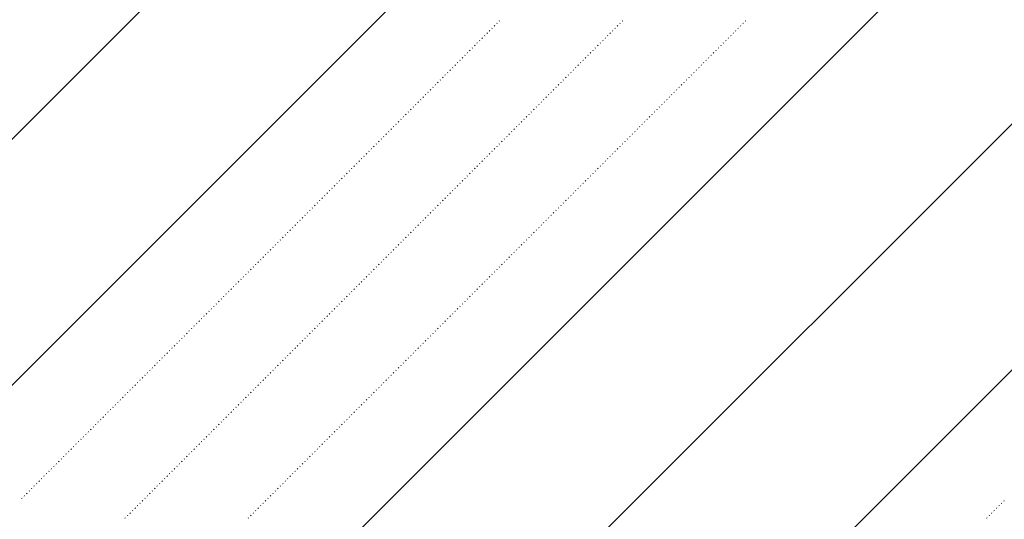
# Model space of a CAD drawing. Header units: millimetres. Extents: x 0 to 1260, y 0 to 297.
# Tile 5 of 104: x 44.85 to 51.92, y 114.38 to 117.97. Entities that reach past the tile are written whole.
import ezdxf

# ---------------------------------------------------------------- set-up
doc = ezdxf.new("R2010")
doc.units = ezdxf.units.MM
doc.linetypes.add('K5LT32802', pattern=[0])
doc.linetypes.add('K5LT32806', pattern=[0])
doc.layers.add('Системный слой', color=7, linetype='Continuous')

# ---------------------------------------------------------------- blocks, each defined once
blk = doc.blocks.new('U86')
at = {"layer": 'Системный слой', "color": 7, "linetype": 'K5LT32802', "lineweight": 9}
for p, q in [((43.8917, 116.2093), (63.4382, 135.7558)), ((43.889, 114.4389), (63.9161, 134.466)), ((44.8511, 111.8654), (63.9035, 130.9178)), ((46.6189, 111.8654), (63.8972, 129.1438)), ((48.3867, 111.8654), (63.8909, 127.3697))]:
    blk.add_line(p, q, dxfattribs=at)
at = {"layer": 'Системный слой', "color": 7, "linetype": 'K5LT32806', "lineweight": 18}
for p, q in [((48.2765, 117.9424), (48.28, 117.9459)), ((48.2941, 117.9601), (48.2977, 117.9636)), ((49.1603, 117.9424), (49.1639, 117.9459)), ((49.178, 117.9601), (49.1816, 117.9636)), ((50.0442, 117.9424), (50.0478, 117.9459)), ((50.0619, 117.9601), (50.0654, 117.9636)), ((48.2057, 117.8717), (48.2093, 117.8752)), ((48.2234, 117.8894), (48.227, 117.8929)), ((48.2411, 117.9071), (48.2446, 117.9106)), ((48.2588, 117.9247), (48.2623, 117.9283)), ((49.0896, 117.8717), (49.0932, 117.8752)), ((49.1073, 117.8894), (49.1108, 117.8929)), ((49.125, 117.9071), (49.1285, 117.9106)), ((49.1427, 117.9247), (49.1462, 117.9283)), ((49.9735, 117.8717), (49.977, 117.8752)), ((49.9912, 117.8894), (49.9947, 117.8929)), ((50.0089, 117.9071), (50.0124, 117.9106)), ((50.0265, 117.9247), (50.0301, 117.9283)), ((48.135, 117.801), (48.1386, 117.8045)), ((48.1527, 117.8187), (48.1562, 117.8222)), ((48.1704, 117.8363), (48.1739, 117.8399)), ((48.1881, 117.854), (48.1916, 117.8576)), ((49.0189, 117.801), (49.0225, 117.8045)), ((49.0366, 117.8187), (49.0401, 117.8222)), ((49.0543, 117.8363), (49.0578, 117.8399)), ((49.072, 117.854), (49.0755, 117.8576)), ((49.9028, 117.801), (49.9063, 117.8045)), ((49.9205, 117.8187), (49.924, 117.8222)), ((49.9382, 117.8363), (49.9417, 117.8399)), ((49.9558, 117.854), (49.9594, 117.8576)), ((48.0643, 117.7303), (48.0679, 117.7338)), ((48.082, 117.748), (48.0855, 117.7515)), ((48.0997, 117.7656), (48.1032, 117.7692)), ((48.1174, 117.7833), (48.1209, 117.7868)), ((48.9482, 117.7303), (48.9517, 117.7338)), ((48.9659, 117.748), (48.9694, 117.7515)), ((48.9836, 117.7656), (48.9871, 117.7692)), ((49.0012, 117.7833), (49.0048, 117.7868)), ((49.8321, 117.7303), (49.8356, 117.7338)), ((49.8498, 117.748), (49.8533, 117.7515)), ((49.8674, 117.7656), (49.871, 117.7692)), ((49.8851, 117.7833), (49.8887, 117.7868)), ((47.9936, 117.6596), (47.9971, 117.6631)), ((48.0113, 117.6772), (48.0148, 117.6808)), ((48.029, 117.6949), (48.0325, 117.6985)), ((48.0466, 117.7126), (48.0502, 117.7161)), ((48.8775, 117.6596), (48.881, 117.6631)), ((48.8952, 117.6772), (48.8987, 117.6808)), ((48.9129, 117.6949), (48.9164, 117.6985)), ((48.9305, 117.7126), (48.9341, 117.7161)), ((49.7614, 117.6596), (49.7649, 117.6631)), ((49.7791, 117.6772), (49.7826, 117.6808)), ((49.7967, 117.6949), (49.8003, 117.6985)), ((49.8144, 117.7126), (49.8179, 117.7161)), ((47.9229, 117.5889), (47.9264, 117.5924)), ((47.9406, 117.6065), (47.9441, 117.6101)), ((47.9583, 117.6242), (47.9618, 117.6277)), ((47.9759, 117.6419), (47.9795, 117.6454)), ((48.8068, 117.5889), (48.8103, 117.5924)), ((48.8245, 117.6065), (48.828, 117.6101)), ((48.8421, 117.6242), (48.8457, 117.6277)), ((48.8598, 117.6419), (48.8634, 117.6454)), ((49.6907, 117.5889), (49.6942, 117.5924)), ((49.7083, 117.6065), (49.7119, 117.6101)), ((49.726, 117.6242), (49.7296, 117.6277)), ((49.7437, 117.6419), (49.7472, 117.6454)), ((47.8522, 117.5181), (47.8557, 117.5217)), ((47.8699, 117.5358), (47.8734, 117.5394)), ((47.8875, 117.5535), (47.8911, 117.557)), ((47.9052, 117.5712), (47.9088, 117.5747)), ((48.7361, 117.5181), (48.7396, 117.5217)), ((48.7538, 117.5358), (48.7573, 117.5394)), ((48.7714, 117.5535), (48.775, 117.557)), ((48.7891, 117.5712), (48.7926, 117.5747)), ((49.62, 117.5181), (49.6235, 117.5217)), ((49.6376, 117.5358), (49.6412, 117.5394)), ((49.6553, 117.5535), (49.6589, 117.557)), ((49.673, 117.5712), (49.6765, 117.5747)), ((47.7815, 117.4474), (47.785, 117.451)), ((47.7992, 117.4651), (47.8027, 117.4686)), ((47.8168, 117.4828), (47.8204, 117.4863)), ((47.8345, 117.5005), (47.8381, 117.504)), ((48.6654, 117.4474), (48.6689, 117.451)), ((48.683, 117.4651), (48.6866, 117.4686)), ((48.7007, 117.4828), (48.7043, 117.4863)), ((48.7184, 117.5005), (48.7219, 117.504)), ((49.5492, 117.4474), (49.5528, 117.451)), ((49.5669, 117.4651), (49.5705, 117.4686)), ((49.5846, 117.4828), (49.5881, 117.4863)), ((49.6023, 117.5005), (49.6058, 117.504)), ((47.7108, 117.3767), (47.7143, 117.3803)), ((47.7284, 117.3944), (47.732, 117.3979)), ((47.7461, 117.4121), (47.7497, 117.4156)), ((47.7638, 117.4298), (47.7673, 117.4333)), ((48.5947, 117.3767), (48.5982, 117.3803)), ((48.6123, 117.3944), (48.6159, 117.3979)), ((48.63, 117.4121), (48.6335, 117.4156)), ((48.6477, 117.4298), (48.6512, 117.4333)), ((49.4785, 117.3767), (49.4821, 117.3803)), ((49.4962, 117.3944), (49.4998, 117.3979)), ((49.5139, 117.4121), (49.5174, 117.4156)), ((49.5316, 117.4298), (49.5351, 117.4333)), ((47.6401, 117.306), (47.6436, 117.3095)), ((47.6577, 117.3237), (47.6613, 117.3272)), ((47.6754, 117.3414), (47.679, 117.3449)), ((47.6931, 117.359), (47.6966, 117.3626)), ((48.5239, 117.306), (48.5275, 117.3095)), ((48.5416, 117.3237), (48.5452, 117.3272)), ((48.5593, 117.3414), (48.5628, 117.3449)), ((48.577, 117.359), (48.5805, 117.3626)), ((49.4078, 117.306), (49.4114, 117.3095)), ((49.4255, 117.3237), (49.429, 117.3272)), ((49.4432, 117.3414), (49.4467, 117.3449)), ((49.4609, 117.359), (49.4644, 117.3626)), ((47.5693, 117.2353), (47.5729, 117.2388)), ((47.587, 117.253), (47.5906, 117.2565)), ((47.6047, 117.2707), (47.6082, 117.2742)), ((47.6224, 117.2883), (47.6259, 117.2919)), ((48.4532, 117.2353), (48.4568, 117.2388)), ((48.4709, 117.253), (48.4744, 117.2565)), ((48.4886, 117.2707), (48.4921, 117.2742)), ((48.5063, 117.2883), (48.5098, 117.2919)), ((49.3371, 117.2353), (49.3407, 117.2388)), ((49.3548, 117.253), (49.3583, 117.2565)), ((49.3725, 117.2707), (49.376, 117.2742)), ((49.3901, 117.2883), (49.3937, 117.2919)), ((47.4986, 117.1646), (47.5022, 117.1681)), ((47.5163, 117.1823), (47.5199, 117.1858)), ((47.534, 117.1999), (47.5375, 117.2035)), ((47.5517, 117.2176), (47.5552, 117.2212)), ((48.3825, 117.1646), (48.3861, 117.1681)), ((48.4002, 117.1823), (48.4037, 117.1858)), ((48.4179, 117.1999), (48.4214, 117.2035)), ((48.4356, 117.2176), (48.4391, 117.2212)), ((49.2664, 117.1646), (49.2699, 117.1681)), ((49.2841, 117.1823), (49.2876, 117.1858)), ((49.3018, 117.1999), (49.3053, 117.2035)), ((49.3194, 117.2176), (49.323, 117.2212)), ((47.4279, 117.0939), (47.4315, 117.0974)), ((47.4456, 117.1116), (47.4491, 117.1151)), ((47.4633, 117.1292), (47.4668, 117.1328)), ((47.481, 117.1469), (47.4845, 117.1504)), ((48.3118, 117.0939), (48.3153, 117.0974)), ((48.3295, 117.1116), (48.333, 117.1151)), ((48.3472, 117.1292), (48.3507, 117.1328)), ((48.3648, 117.1469), (48.3684, 117.1504)), ((49.1957, 117.0939), (49.1992, 117.0974)), ((49.2134, 117.1116), (49.2169, 117.1151)), ((49.2311, 117.1292), (49.2346, 117.1328)), ((49.2487, 117.1469), (49.2523, 117.1504)), ((47.3572, 117.0232), (47.3608, 117.0267)), ((47.3749, 117.0408), (47.3784, 117.0444)), ((47.3926, 117.0585), (47.3961, 117.0621)), ((47.4103, 117.0762), (47.4138, 117.0797)), ((48.2411, 117.0232), (48.2446, 117.0267)), ((48.2588, 117.0408), (48.2623, 117.0444)), ((48.2765, 117.0585), (48.28, 117.0621)), ((48.2941, 117.0762), (48.2977, 117.0797)), ((49.125, 117.0232), (49.1285, 117.0267)), ((49.1427, 117.0408), (49.1462, 117.0444)), ((49.1603, 117.0585), (49.1639, 117.0621)), ((49.178, 117.0762), (49.1816, 117.0797)), ((47.2865, 116.9525), (47.29, 116.956)), ((47.3042, 116.9701), (47.3077, 116.9737)), ((47.3219, 116.9878), (47.3254, 116.9913)), ((47.3395, 117.0055), (47.3431, 117.009)), ((48.1704, 116.9525), (48.1739, 116.956)), ((48.1881, 116.9701), (48.1916, 116.9737)), ((48.2057, 116.9878), (48.2093, 116.9913)), ((48.2234, 117.0055), (48.227, 117.009)), ((49.0543, 116.9525), (49.0578, 116.956)), ((49.072, 116.9701), (49.0755, 116.9737)), ((49.0896, 116.9878), (49.0932, 116.9913)), ((49.1073, 117.0055), (49.1108, 117.009)), ((47.2158, 116.8817), (47.2193, 116.8853)), ((47.2335, 116.8994), (47.237, 116.903)), ((47.2512, 116.9171), (47.2547, 116.9206)), ((47.2688, 116.9348), (47.2724, 116.9383)), ((48.0997, 116.8817), (48.1032, 116.8853)), ((48.1174, 116.8994), (48.1209, 116.903)), ((48.135, 116.9171), (48.1386, 116.9206)), ((48.1527, 116.9348), (48.1562, 116.9383)), ((48.9836, 116.8817), (48.9871, 116.8853)), ((49.0012, 116.8994), (49.0048, 116.903)), ((49.0189, 116.9171), (49.0225, 116.9206)), ((49.0366, 116.9348), (49.0401, 116.9383)), ((47.1451, 116.811), (47.1486, 116.8146)), ((47.1628, 116.8287), (47.1663, 116.8322)), ((47.1804, 116.8464), (47.184, 116.8499)), ((47.1981, 116.8641), (47.2017, 116.8676)), ((48.029, 116.811), (48.0325, 116.8146)), ((48.0466, 116.8287), (48.0502, 116.8322)), ((48.0643, 116.8464), (48.0679, 116.8499)), ((48.082, 116.8641), (48.0855, 116.8676)), ((48.9129, 116.811), (48.9164, 116.8146)), ((48.9305, 116.8287), (48.9341, 116.8322)), ((48.9482, 116.8464), (48.9517, 116.8499)), ((48.9659, 116.8641), (48.9694, 116.8676)), ((47.0744, 116.7403), (47.0779, 116.7439)), ((47.0921, 116.758), (47.0956, 116.7615)), ((47.1097, 116.7757), (47.1133, 116.7792)), ((47.1274, 116.7934), (47.1309, 116.7969)), ((47.9583, 116.7403), (47.9618, 116.7439)), ((47.9759, 116.758), (47.9795, 116.7615)), ((47.9936, 116.7757), (47.9971, 116.7792)), ((48.0113, 116.7934), (48.0148, 116.7969)), ((48.8421, 116.7403), (48.8457, 116.7439)), ((48.8598, 116.758), (48.8634, 116.7615)), ((48.8775, 116.7757), (48.881, 116.7792)), ((48.8952, 116.7934), (48.8987, 116.7969)), ((47.0037, 116.6696), (47.0072, 116.6731)), ((47.0213, 116.6873), (47.0249, 116.6908)), ((47.039, 116.705), (47.0426, 116.7085)), ((47.0567, 116.7226), (47.0602, 116.7262)), ((47.8875, 116.6696), (47.8911, 116.6731)), ((47.9052, 116.6873), (47.9088, 116.6908)), ((47.9229, 116.705), (47.9264, 116.7085)), ((47.9406, 116.7226), (47.9441, 116.7262)), ((48.7714, 116.6696), (48.775, 116.6731)), ((48.7891, 116.6873), (48.7926, 116.6908)), ((48.8068, 116.705), (48.8103, 116.7085)), ((48.8245, 116.7226), (48.828, 116.7262)), ((46.933, 116.5989), (46.9365, 116.6024)), ((46.9506, 116.6166), (46.9542, 116.6201)), ((46.9683, 116.6343), (46.9718, 116.6378)), ((46.986, 116.6519), (46.9895, 116.6555)), ((47.8168, 116.5989), (47.8204, 116.6024)), ((47.8345, 116.6166), (47.8381, 116.6201)), ((47.8522, 116.6343), (47.8557, 116.6378)), ((47.8699, 116.6519), (47.8734, 116.6555)), ((48.7007, 116.5989), (48.7043, 116.6024)), ((48.7184, 116.6166), (48.7219, 116.6201)), ((48.7361, 116.6343), (48.7396, 116.6378)), ((48.7538, 116.6519), (48.7573, 116.6555)), ((46.8622, 116.5282), (46.8658, 116.5317)), ((46.8799, 116.5459), (46.8835, 116.5494)), ((46.8976, 116.5635), (46.9011, 116.5671)), ((46.9153, 116.5812), (46.9188, 116.5848)), ((47.7461, 116.5282), (47.7497, 116.5317)), ((47.7638, 116.5459), (47.7673, 116.5494)), ((47.7815, 116.5635), (47.785, 116.5671)), ((47.7992, 116.5812), (47.8027, 116.5848)), ((48.63, 116.5282), (48.6335, 116.5317)), ((48.6477, 116.5459), (48.6512, 116.5494)), ((48.6654, 116.5635), (48.6689, 116.5671)), ((48.683, 116.5812), (48.6866, 116.5848)), ((46.7915, 116.4575), (46.7951, 116.461)), ((46.8092, 116.4752), (46.8127, 116.4787)), ((46.8269, 116.4928), (46.8304, 116.4964)), ((46.8446, 116.5105), (46.8481, 116.5141)), ((47.6754, 116.4575), (47.679, 116.461)), ((47.6931, 116.4752), (47.6966, 116.4787)), ((47.7108, 116.4928), (47.7143, 116.4964)), ((47.7284, 116.5105), (47.732, 116.5141)), ((48.5593, 116.4575), (48.5628, 116.461)), ((48.577, 116.4752), (48.5805, 116.4787)), ((48.5947, 116.4928), (48.5982, 116.4964)), ((48.6123, 116.5105), (48.6159, 116.5141)), ((46.7208, 116.3868), (46.7244, 116.3903)), ((46.7385, 116.4044), (46.742, 116.408)), ((46.7562, 116.4221), (46.7597, 116.4257)), ((46.7739, 116.4398), (46.7774, 116.4433)), ((47.6047, 116.3868), (47.6082, 116.3903)), ((47.6224, 116.4044), (47.6259, 116.408)), ((47.6401, 116.4221), (47.6436, 116.4257)), ((47.6577, 116.4398), (47.6613, 116.4433)), ((48.4886, 116.3868), (48.4921, 116.3903)), ((48.5063, 116.4044), (48.5098, 116.408)), ((48.5239, 116.4221), (48.5275, 116.4257)), ((48.5416, 116.4398), (48.5452, 116.4433)), ((46.6501, 116.3161), (46.6536, 116.3196)), ((46.6678, 116.3337), (46.6713, 116.3373)), ((46.6855, 116.3514), (46.689, 116.355)), ((46.7031, 116.3691), (46.7067, 116.3726)), ((47.534, 116.3161), (47.5375, 116.3196)), ((47.5517, 116.3337), (47.5552, 116.3373)), ((47.5693, 116.3514), (47.5729, 116.355)), ((47.587, 116.3691), (47.5906, 116.3726)), ((48.4179, 116.3161), (48.4214, 116.3196)), ((48.4356, 116.3337), (48.4391, 116.3373)), ((48.4532, 116.3514), (48.4568, 116.355)), ((48.4709, 116.3691), (48.4744, 116.3726)), ((46.5794, 116.2453), (46.5829, 116.2489)), ((46.5971, 116.263), (46.6006, 116.2666)), ((46.6148, 116.2807), (46.6183, 116.2842)), ((46.6324, 116.2984), (46.636, 116.3019)), ((47.4633, 116.2453), (47.4668, 116.2489)), ((47.481, 116.263), (47.4845, 116.2666)), ((47.4986, 116.2807), (47.5022, 116.2842)), ((47.5163, 116.2984), (47.5199, 116.3019)), ((48.3472, 116.2453), (48.3507, 116.2489)), ((48.3648, 116.263), (48.3684, 116.2666)), ((48.3825, 116.2807), (48.3861, 116.2842)), ((48.4002, 116.2984), (48.4037, 116.3019)), ((46.5087, 116.1746), (46.5122, 116.1782)), ((46.5264, 116.1923), (46.5299, 116.1959)), ((46.544, 116.21), (46.5476, 116.2135)), ((46.5617, 116.2277), (46.5653, 116.2312)), ((47.3926, 116.1746), (47.3961, 116.1782)), ((47.4103, 116.1923), (47.4138, 116.1959)), ((47.4279, 116.21), (47.4315, 116.2135)), ((47.4456, 116.2277), (47.4491, 116.2312)), ((48.2765, 116.1746), (48.28, 116.1782)), ((48.2941, 116.1923), (48.2977, 116.1959)), ((48.3118, 116.21), (48.3153, 116.2135)), ((48.3295, 116.2277), (48.333, 116.2312)), ((46.438, 116.1039), (46.4415, 116.1075)), ((46.4557, 116.1216), (46.4592, 116.1251)), ((46.4733, 116.1393), (46.4769, 116.1428)), ((46.491, 116.157), (46.4945, 116.1605)), ((47.3219, 116.1039), (47.3254, 116.1075)), ((47.3395, 116.1216), (47.3431, 116.1251)), ((47.3572, 116.1393), (47.3608, 116.1428)), ((47.3749, 116.157), (47.3784, 116.1605)), ((48.2057, 116.1039), (48.2093, 116.1075)), ((48.2234, 116.1216), (48.227, 116.1251)), ((48.2411, 116.1393), (48.2446, 116.1428)), ((48.2588, 116.157), (48.2623, 116.1605)), ((46.3673, 116.0332), (46.3708, 116.0368)), ((46.3849, 116.0509), (46.3885, 116.0544)), ((46.4026, 116.0686), (46.4062, 116.0721)), ((46.4203, 116.0863), (46.4238, 116.0898)), ((47.2512, 116.0332), (47.2547, 116.0368)), ((47.2688, 116.0509), (47.2724, 116.0544)), ((47.2865, 116.0686), (47.29, 116.0721)), ((47.3042, 116.0863), (47.3077, 116.0898)), ((48.135, 116.0332), (48.1386, 116.0368)), ((48.1527, 116.0509), (48.1562, 116.0544)), ((48.1704, 116.0686), (48.1739, 116.0721)), ((48.1881, 116.0863), (48.1916, 116.0898)), ((46.2966, 115.9625), (46.3001, 115.966)), ((46.3142, 115.9802), (46.3178, 115.9837)), ((46.3319, 115.9979), (46.3354, 116.0014)), ((46.3496, 116.0155), (46.3531, 116.0191)), ((47.1804, 115.9625), (47.184, 115.966)), ((47.1981, 115.9802), (47.2017, 115.9837)), ((47.2158, 115.9979), (47.2193, 116.0014)), ((47.2335, 116.0155), (47.237, 116.0191)), ((48.0643, 115.9625), (48.0679, 115.966)), ((48.082, 115.9802), (48.0855, 115.9837)), ((48.0997, 115.9979), (48.1032, 116.0014)), ((48.1174, 116.0155), (48.1209, 116.0191)), ((46.2258, 115.8918), (46.2294, 115.8953)), ((46.2435, 115.9095), (46.2471, 115.913)), ((46.2612, 115.9272), (46.2647, 115.9307)), ((46.2789, 115.9448), (46.2824, 115.9484)), ((47.1097, 115.8918), (47.1133, 115.8953)), ((47.1274, 115.9095), (47.1309, 115.913)), ((47.1451, 115.9272), (47.1486, 115.9307)), ((47.1628, 115.9448), (47.1663, 115.9484)), ((47.9936, 115.8918), (47.9971, 115.8953)), ((48.0113, 115.9095), (48.0148, 115.913)), ((48.029, 115.9272), (48.0325, 115.9307)), ((48.0466, 115.9448), (48.0502, 115.9484)), ((46.1551, 115.8211), (46.1587, 115.8246)), ((46.1728, 115.8388), (46.1763, 115.8423)), ((46.1905, 115.8564), (46.194, 115.86)), ((46.2082, 115.8741), (46.2117, 115.8777)), ((47.039, 115.8211), (47.0426, 115.8246)), ((47.0567, 115.8388), (47.0602, 115.8423)), ((47.0744, 115.8564), (47.0779, 115.86)), ((47.0921, 115.8741), (47.0956, 115.8777)), ((47.9229, 115.8211), (47.9264, 115.8246)), ((47.9406, 115.8388), (47.9441, 115.8423)), ((47.9583, 115.8564), (47.9618, 115.86)), ((47.9759, 115.8741), (47.9795, 115.8777)), ((46.0844, 115.7504), (46.088, 115.7539)), ((46.1021, 115.7681), (46.1056, 115.7716)), ((46.1198, 115.7857), (46.1233, 115.7893)), ((46.1375, 115.8034), (46.141, 115.8069)), ((46.9683, 115.7504), (46.9718, 115.7539)), ((46.986, 115.7681), (46.9895, 115.7716)), ((47.0037, 115.7857), (47.0072, 115.7893)), ((47.0213, 115.8034), (47.0249, 115.8069)), ((47.8522, 115.7504), (47.8557, 115.7539)), ((47.8699, 115.7681), (47.8734, 115.7716)), ((47.8875, 115.7857), (47.8911, 115.7893)), ((47.9052, 115.8034), (47.9088, 115.8069)), ((46.0137, 115.6797), (46.0173, 115.6832)), ((46.0314, 115.6973), (46.0349, 115.7009)), ((46.0491, 115.715), (46.0526, 115.7186)), ((46.0667, 115.7327), (46.0703, 115.7362)), ((46.8976, 115.6797), (46.9011, 115.6832)), ((46.9153, 115.6973), (46.9188, 115.7009)), ((46.933, 115.715), (46.9365, 115.7186)), ((46.9506, 115.7327), (46.9542, 115.7362)), ((47.7815, 115.6797), (47.785, 115.6832)), ((47.7992, 115.6973), (47.8027, 115.7009)), ((47.8168, 115.715), (47.8204, 115.7186)), ((47.8345, 115.7327), (47.8381, 115.7362)), ((45.943, 115.609), (45.9465, 115.6125)), ((45.9607, 115.6266), (45.9642, 115.6302)), ((45.9784, 115.6443), (45.9819, 115.6478)), ((45.996, 115.662), (45.9996, 115.6655)), ((46.8269, 115.609), (46.8304, 115.6125)), ((46.8446, 115.6266), (46.8481, 115.6302)), ((46.8622, 115.6443), (46.8658, 115.6478)), ((46.8799, 115.662), (46.8835, 115.6655)), ((47.7108, 115.609), (47.7143, 115.6125)), ((47.7284, 115.6266), (47.732, 115.6302)), ((47.7461, 115.6443), (47.7497, 115.6478)), ((47.7638, 115.662), (47.7673, 115.6655)), ((45.8723, 115.5382), (45.8758, 115.5418)), ((45.89, 115.5559), (45.8935, 115.5595)), ((45.9076, 115.5736), (45.9112, 115.5771)), ((45.9253, 115.5913), (45.9289, 115.5948)), ((46.7562, 115.5382), (46.7597, 115.5418)), ((46.7739, 115.5559), (46.7774, 115.5595)), ((46.7915, 115.5736), (46.7951, 115.5771)), ((46.8092, 115.5913), (46.8127, 115.5948)), ((47.6401, 115.5382), (47.6436, 115.5418)), ((47.6577, 115.5559), (47.6613, 115.5595)), ((47.6754, 115.5736), (47.679, 115.5771)), ((47.6931, 115.5913), (47.6966, 115.5948)), ((45.8016, 115.4675), (45.8051, 115.4711)), ((45.8193, 115.4852), (45.8228, 115.4887)), ((45.8369, 115.5029), (45.8405, 115.5064)), ((45.8546, 115.5206), (45.8582, 115.5241)), ((46.6855, 115.4675), (46.689, 115.4711)), ((46.7031, 115.4852), (46.7067, 115.4887)), ((46.7208, 115.5029), (46.7244, 115.5064)), ((46.7385, 115.5206), (46.742, 115.5241)), ((47.5693, 115.4675), (47.5729, 115.4711)), ((47.587, 115.4852), (47.5906, 115.4887)), ((47.6047, 115.5029), (47.6082, 115.5064)), ((47.6224, 115.5206), (47.6259, 115.5241)), ((45.7309, 115.3968), (45.7344, 115.4004)), ((45.7485, 115.4145), (45.7521, 115.418)), ((45.7662, 115.4322), (45.7698, 115.4357)), ((45.7839, 115.4499), (45.7874, 115.4534)), ((46.6148, 115.3968), (46.6183, 115.4004)), ((46.6324, 115.4145), (46.636, 115.418)), ((46.6501, 115.4322), (46.6536, 115.4357)), ((46.6678, 115.4499), (46.6713, 115.4534)), ((47.4986, 115.3968), (47.5022, 115.4004)), ((47.5163, 115.4145), (47.5199, 115.418)), ((47.534, 115.4322), (47.5375, 115.4357)), ((47.5517, 115.4499), (47.5552, 115.4534)), ((45.6602, 115.3261), (45.6637, 115.3296)), ((45.6778, 115.3438), (45.6814, 115.3473)), ((45.6955, 115.3615), (45.6991, 115.365)), ((45.7132, 115.3791), (45.7167, 115.3827)), ((46.544, 115.3261), (46.5476, 115.3296)), ((46.5617, 115.3438), (46.5653, 115.3473)), ((46.5794, 115.3615), (46.5829, 115.365)), ((46.5971, 115.3791), (46.6006, 115.3827)), ((47.4279, 115.3261), (47.4315, 115.3296)), ((47.4456, 115.3438), (47.4491, 115.3473)), ((47.4633, 115.3615), (47.4668, 115.365)), ((47.481, 115.3791), (47.4845, 115.3827)), ((45.5895, 115.2554), (45.593, 115.2589)), ((45.6071, 115.2731), (45.6107, 115.2766)), ((45.6248, 115.2908), (45.6283, 115.2943)), ((45.6425, 115.3084), (45.646, 115.312)), ((46.4733, 115.2554), (46.4769, 115.2589)), ((46.491, 115.2731), (46.4945, 115.2766)), ((46.5087, 115.2908), (46.5122, 115.2943)), ((46.5264, 115.3084), (46.5299, 115.312)), ((47.3572, 115.2554), (47.3608, 115.2589)), ((47.3749, 115.2731), (47.3784, 115.2766)), ((47.3926, 115.2908), (47.3961, 115.2943)), ((47.4103, 115.3084), (47.4138, 115.312)), ((45.5187, 115.1847), (45.5223, 115.1882)), ((45.5364, 115.2024), (45.54, 115.2059)), ((45.5541, 115.22), (45.5576, 115.2236)), ((45.5718, 115.2377), (45.5753, 115.2413)), ((46.4026, 115.1847), (46.4062, 115.1882)), ((46.4203, 115.2024), (46.4238, 115.2059)), ((46.438, 115.22), (46.4415, 115.2236)), ((46.4557, 115.2377), (46.4592, 115.2413)), ((47.2865, 115.1847), (47.29, 115.1882)), ((47.3042, 115.2024), (47.3077, 115.2059)), ((47.3219, 115.22), (47.3254, 115.2236)), ((47.3395, 115.2377), (47.3431, 115.2413)), ((45.448, 115.114), (45.4516, 115.1175)), ((45.4657, 115.1317), (45.4692, 115.1352)), ((45.4834, 115.1493), (45.4869, 115.1529)), ((45.5011, 115.167), (45.5046, 115.1705)), ((46.3319, 115.114), (46.3354, 115.1175)), ((46.3496, 115.1317), (46.3531, 115.1352)), ((46.3673, 115.1493), (46.3708, 115.1529)), ((46.3849, 115.167), (46.3885, 115.1705)), ((47.2158, 115.114), (47.2193, 115.1175)), ((47.2335, 115.1317), (47.237, 115.1352)), ((47.2512, 115.1493), (47.2547, 115.1529)), ((47.2688, 115.167), (47.2724, 115.1705)), ((45.3773, 115.0433), (45.3809, 115.0468)), ((45.395, 115.0609), (45.3985, 115.0645)), ((45.4127, 115.0786), (45.4162, 115.0822)), ((45.4304, 115.0963), (45.4339, 115.0998)), ((46.2612, 115.0433), (46.2647, 115.0468)), ((46.2789, 115.0609), (46.2824, 115.0645)), ((46.2966, 115.0786), (46.3001, 115.0822)), ((46.3142, 115.0963), (46.3178, 115.0998)), ((47.1451, 115.0433), (47.1486, 115.0468)), ((47.1628, 115.0609), (47.1663, 115.0645)), ((47.1804, 115.0786), (47.184, 115.0822)), ((47.1981, 115.0963), (47.2017, 115.0998)), ((45.3066, 114.9726), (45.3101, 114.9761)), ((45.3243, 114.9902), (45.3278, 114.9938)), ((45.342, 115.0079), (45.3455, 115.0114)), ((45.3596, 115.0256), (45.3632, 115.0291)), ((46.1905, 114.9726), (46.194, 114.9761)), ((46.2082, 114.9902), (46.2117, 114.9938)), ((46.2258, 115.0079), (46.2294, 115.0114)), ((46.2435, 115.0256), (46.2471, 115.0291)), ((47.0744, 114.9726), (47.0779, 114.9761)), ((47.0921, 114.9902), (47.0956, 114.9938)), ((47.1097, 115.0079), (47.1133, 115.0114)), ((47.1274, 115.0256), (47.1309, 115.0291)), ((45.2359, 114.9018), (45.2394, 114.9054)), ((45.2536, 114.9195), (45.2571, 114.9231)), ((45.2713, 114.9372), (45.2748, 114.9407)), ((45.2889, 114.9549), (45.2925, 114.9584)), ((46.1198, 114.9018), (46.1233, 114.9054)), ((46.1375, 114.9195), (46.141, 114.9231)), ((46.1551, 114.9372), (46.1587, 114.9407)), ((46.1728, 114.9549), (46.1763, 114.9584)), ((47.0037, 114.9018), (47.0072, 114.9054)), ((47.0213, 114.9195), (47.0249, 114.9231)), ((47.039, 114.9372), (47.0426, 114.9407)), ((47.0567, 114.9549), (47.0602, 114.9584)), ((45.1652, 114.8311), (45.1687, 114.8347)), ((45.1829, 114.8488), (45.1864, 114.8523)), ((45.2005, 114.8665), (45.2041, 114.87)), ((45.2182, 114.8842), (45.2218, 114.8877)), ((46.0491, 114.8311), (46.0526, 114.8347)), ((46.0667, 114.8488), (46.0703, 114.8523)), ((46.0844, 114.8665), (46.088, 114.87)), ((46.1021, 114.8842), (46.1056, 114.8877)), ((46.933, 114.8311), (46.9365, 114.8347)), ((46.9506, 114.8488), (46.9542, 114.8523)), ((46.9683, 114.8665), (46.9718, 114.87)), ((46.986, 114.8842), (46.9895, 114.8877)), ((45.0945, 114.7604), (45.098, 114.764)), ((45.1122, 114.7781), (45.1157, 114.7816)), ((45.1298, 114.7958), (45.1334, 114.7993)), ((45.1475, 114.8135), (45.151, 114.817)), ((45.9784, 114.7604), (45.9819, 114.764)), ((45.996, 114.7781), (45.9996, 114.7816)), ((46.0137, 114.7958), (46.0173, 114.7993)), ((46.0314, 114.8135), (46.0349, 114.817)), ((46.8622, 114.7604), (46.8658, 114.764)), ((46.8799, 114.7781), (46.8835, 114.7816)), ((46.8976, 114.7958), (46.9011, 114.7993)), ((46.9153, 114.8135), (46.9188, 114.817)), ((45.0238, 114.6897), (45.0273, 114.6933)), ((45.0414, 114.7074), (45.045, 114.7109)), ((45.0591, 114.7251), (45.0627, 114.7286)), ((45.0768, 114.7427), (45.0803, 114.7463)), ((45.9076, 114.6897), (45.9112, 114.6933)), ((45.9253, 114.7074), (45.9289, 114.7109)), ((45.943, 114.7251), (45.9465, 114.7286)), ((45.9607, 114.7427), (45.9642, 114.7463)), ((46.7915, 114.6897), (46.7951, 114.6933)), ((46.8092, 114.7074), (46.8127, 114.7109)), ((46.8269, 114.7251), (46.8304, 114.7286)), ((46.8446, 114.7427), (46.8481, 114.7463)), ((44.9531, 114.619), (44.9566, 114.6225)), ((44.9707, 114.6367), (44.9743, 114.6402)), ((44.9884, 114.6544), (44.9919, 114.6579)), ((45.0061, 114.672), (45.0096, 114.6756)), ((45.8369, 114.619), (45.8405, 114.6225)), ((45.8546, 114.6367), (45.8582, 114.6402)), ((45.8723, 114.6544), (45.8758, 114.6579)), ((45.89, 114.672), (45.8935, 114.6756)), ((46.7208, 114.619), (46.7244, 114.6225)), ((46.7385, 114.6367), (46.742, 114.6402)), ((46.7562, 114.6544), (46.7597, 114.6579)), ((46.7739, 114.672), (46.7774, 114.6756)), ((44.8823, 114.5483), (44.8859, 114.5518)), ((44.9, 114.566), (44.9036, 114.5695)), ((44.9177, 114.5836), (44.9212, 114.5872)), ((44.9354, 114.6013), (44.9389, 114.6049)), ((45.7662, 114.5483), (45.7698, 114.5518)), ((45.7839, 114.566), (45.7874, 114.5695)), ((45.8016, 114.5836), (45.8051, 114.5872)), ((45.8193, 114.6013), (45.8228, 114.6049)), ((46.6501, 114.5483), (46.6536, 114.5518)), ((46.6678, 114.566), (46.6713, 114.5695)), ((46.6855, 114.5836), (46.689, 114.5872)), ((46.7031, 114.6013), (46.7067, 114.6049)), ((44.8647, 114.5306), (44.8682, 114.5342)), ((45.6955, 114.4776), (45.6991, 114.4811)), ((45.7132, 114.4953), (45.7167, 114.4988)), ((45.7309, 114.5129), (45.7344, 114.5165)), ((45.7485, 114.5306), (45.7521, 114.5342)), ((46.5794, 114.4776), (46.5829, 114.4811)), ((46.5971, 114.4953), (46.6006, 114.4988)), ((46.6148, 114.5129), (46.6183, 114.5165)), ((46.6324, 114.5306), (46.636, 114.5342)), ((51.8827, 114.4776), (51.8862, 114.4811)), ((51.9004, 114.4953), (51.9039, 114.4988)), ((51.9181, 114.5129), (51.9216, 114.5165)), ((45.6248, 114.4069), (45.6283, 114.4104)), ((45.6425, 114.4245), (45.646, 114.4281)), ((45.6602, 114.4422), (45.6637, 114.4458)), ((45.6778, 114.4599), (45.6814, 114.4634)), ((46.5087, 114.4069), (46.5122, 114.4104)), ((46.5264, 114.4245), (46.5299, 114.4281)), ((46.544, 114.4422), (46.5476, 114.4458)), ((46.5617, 114.4599), (46.5653, 114.4634)), ((51.812, 114.4069), (51.8155, 114.4104)), ((51.8297, 114.4245), (51.8332, 114.4281)), ((51.8473, 114.4422), (51.8509, 114.4458)), ((51.865, 114.4599), (51.8686, 114.4634)), ((45.6071, 114.3892), (45.6107, 114.3927)), ((46.491, 114.3892), (46.4945, 114.3927)), ((51.7943, 114.3892), (51.7978, 114.3927))]:
    blk.add_line(p, q, dxfattribs=at)

msp = doc.modelspace()

# ---------------------------------------------------------------- block references
at = {"layer": 'Системный слой'}
msp.add_blockref('U86', (0, 0), dxfattribs=at)

doc.saveas('drawing.dxf')
